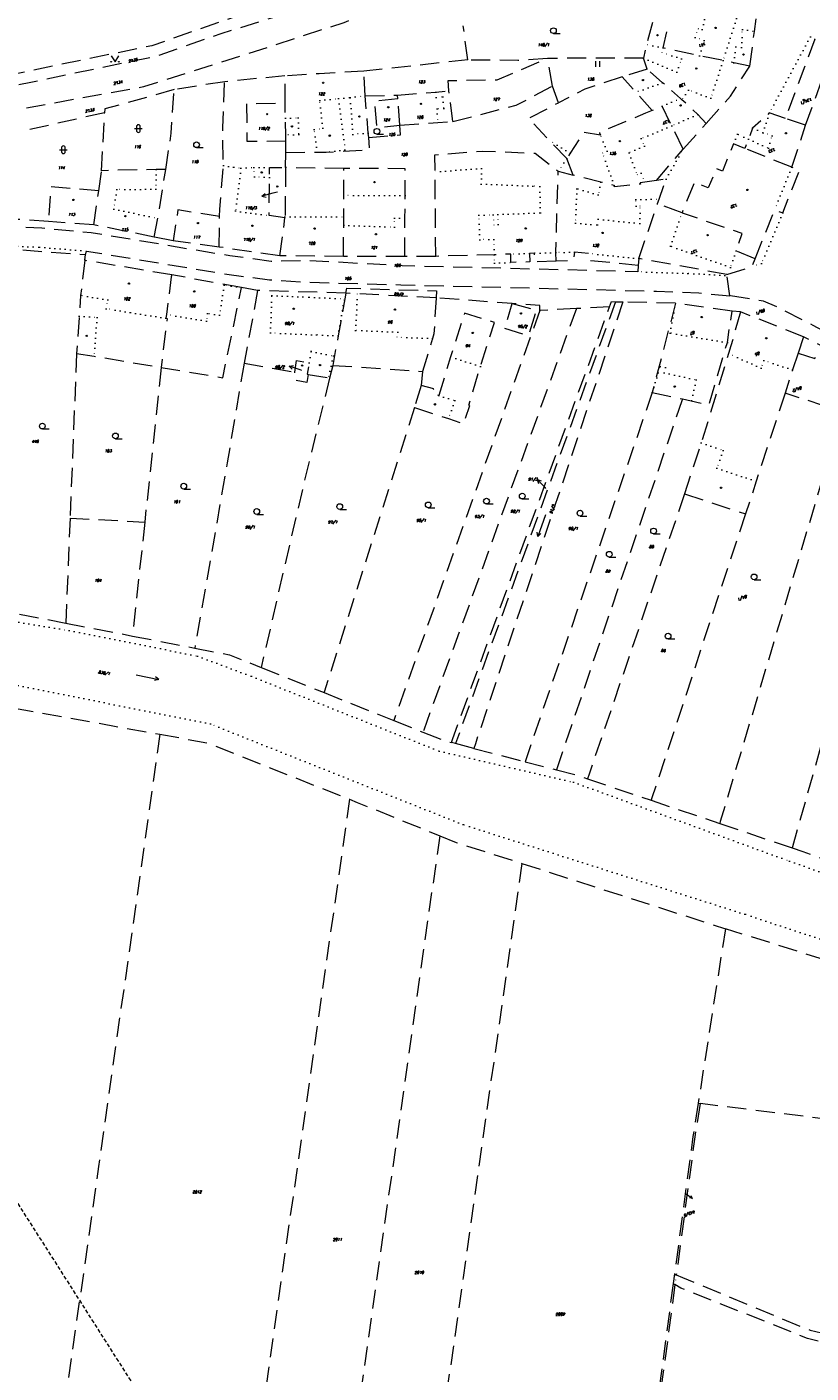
# Model space of a CAD drawing. Header units: metres. Extents: x -626722 to -621116, y -1178216 to -1174550.
# Tile 34 of 86: x -624368 to -624163, y -1177121 to -1176769. Entities that reach past the tile are written whole.
import ezdxf
from ezdxf.enums import TextEntityAlignment as Align

# ---------------------------------------------------------------- set-up
doc = ezdxf.new("R2010")
doc.units = ezdxf.units.M
doc.header["$MEASUREMENT"] = 0
doc.linetypes.add('DASHEDX2', pattern=[1.5, 1, -0.5])
doc.linetypes.add('DOT', pattern=[0.25, 0, -0.25])
doc.layers.add('8_kat_KN_Elektřina', color=172, linetype='DASHEDX2')
for name, color, linetype, lineweight in [('8_kat_KN_Hranice parcel', 200, 'DASHEDX2', 25), ('8_kat_KN_PČ popisy', 210, 'Continuous', 0), ('8_kat_KN_Slučkové čáry', 200, 'DOT', 25), ('8_kat_KN_Značky budov', 7, 'Continuous', 0), ('8_kat_KN_Značky kultur', 7, 'Continuous', 0), ('8_kat_KN_Čísla parcel', 200, 'Continuous', 25)]:
    doc.layers.add(name, color=color, linetype=linetype, lineweight=lineweight)
doc.styles.add('Style-ITALICS', font='ITALICS.shx')

# ---------------------------------------------------------------- blocks, each defined once
blk = doc.blocks.new('4.02')
at = {"layer": '8_kat_KN_Značky budov', "color": 7, "linetype": 'Continuous', "lineweight": 13}
blk.add_circle((-0.01, 0), 0.175, dxfattribs=at)
blk = doc.blocks.new('1029_78')
at = {"layer": '8_kat_KN_PČ popisy', "color": 6, "linetype": 'Continuous', "lineweight": 0}
for p, q in [((0, 0), (1.63, -1.18)), ((1.63, -1.18), (0.89, -1.06)), ((1.63, -1.18), (1.28, -0.52))]:
    blk.add_line(p, q, dxfattribs=at)
blk = doc.blocks.new('1029_6')
at = {"layer": '8_kat_KN_PČ popisy', "color": 6, "linetype": 'Continuous', "lineweight": 0}
for p, q in [((0, 0), (-2.9, -0.78)), ((-2.9, -0.78), (-2.06, -0.03)), ((-2.9, -0.78), (-1.8, -1))]:
    blk.add_line(p, q, dxfattribs=at)
blk = doc.blocks.new('1029_115')
at = {"layer": '8_kat_KN_PČ popisy', "color": 6, "linetype": 'Continuous', "lineweight": 0}
for p, q in [((-2.84, 0.98), (-1.73, 1.12)), ((0, 0), (-2.84, 0.98)), ((-2.84, 0.98), (-2.05, 0.18))]:
    blk.add_line(p, q, dxfattribs=at)
blk = doc.blocks.new('1029_97')
at = {"layer": '8_kat_KN_PČ popisy', "color": 6, "linetype": 'Continuous', "lineweight": 0}
for p, q in [((0, 0), (-2.09, 2.16)), ((-2.09, 2.16), (-1.03, 1.79)), ((-2.09, 2.16), (-1.75, 1.09))]:
    blk.add_line(p, q, dxfattribs=at)
blk = doc.blocks.new('3.04')
at = {"layer": '8_kat_KN_Značky kultur', "color": 7, "linetype": 'Continuous', "lineweight": 13}
blk.add_line((0.01, 0), (1.76, 0), dxfattribs=at)
blk.add_circle((0.01, 0.75), 0.75, dxfattribs=at)
blk = doc.blocks.new('8.02_1')
at = {"layer": '8_kat_KN_Značky kultur', "color": 7, "linetype": 'Continuous', "lineweight": 13}
for p, q in [((-2.92, 0.61), (2.95, -0.64)), ((2.95, -0.64), (2.1, 0.06)), ((2.95, -0.64), (1.89, -0.92))]:
    blk.add_line(p, q, dxfattribs=at)
blk = doc.blocks.new('3.06')
at = {"layer": '8_kat_KN_Značky kultur', "color": 7, "linetype": 'Continuous', "lineweight": 13}
for p, q in [((-0.51, 0), (-0.51, 1.5)), ((0.49, 0), (0.49, 1.5))]:
    blk.add_line(p, q, dxfattribs=at)
blk = doc.blocks.new('3.16')
at = {"layer": '8_kat_KN_Značky kultur', "color": 7, "linetype": 'Continuous', "lineweight": 13}
for p, q in [((-1, 1), (1, 1)), ((-0.5, 1.5), (-0.5, 0.5)), ((0.5, 0.5), (0.5, 1.5))]:
    blk.add_line(p, q, dxfattribs=at)
for centre, start, end in [((0, 1.5), 0, 180), ((0, 0.5), 180, 359.9879)]:
    blk.add_arc(centre, 0.5, start, end, dxfattribs=at)
blk = doc.blocks.new('3.14')
at = {"layer": '8_kat_KN_Značky kultur', "color": 7, "linetype": 'Continuous', "lineweight": 13, "flags": 128}
blk.add_lwpolyline([(-1, 1.5), (0, 0), (1, 1.5)], dxfattribs=at)
at = {"layer": '8_kat_KN_Značky kultur', "color": 7, "linetype": 'Continuous', "lineweight": 13}
for centre in [(-1, 0), (1, 0)]:
    blk.add_circle(centre, 0.1, dxfattribs=at)
blk = doc.blocks.new('8.02_60')
at = {"layer": '8_kat_KN_Značky kultur', "color": 7, "linetype": 'Continuous', "lineweight": 13}
for p, q in [((1.01, 2.81), (-1.04, -2.83)), ((-1.04, -2.83), (-1.18, -1.74)), ((-1.04, -2.83), (-0.23, -2.09))]:
    blk.add_line(p, q, dxfattribs=at)

msp = doc.modelspace()

# ---------------------------------------------------------------- linework, layer by layer
at = {"layer": '8_kat_KN_Elektřina', "lineweight": 13}
msp.add_line((-624429.65, -1176984.36), (-624293.21, -1177198.54), dxfattribs=at)
at = {"layer": '8_kat_KN_Hranice parcel', "lineweight": 13, "ltscale": 5}
for p, q in [((-624253.09, -1176777.45), (-624254.26, -1176768.49)), ((-624162.33, -1176772.01), (-624169.98, -1176792.73)), ((-624253.09, -1176777.45), (-624280.28, -1176780.34)), ((-624207.12, -1176776.98), (-624232.22, -1176777.03)), ((-624230.92, -1176784.28), (-624232.22, -1176777.03)), ((-624206.16, -1176779.86), (-624207.12, -1176776.98)), ((-624300.92, -1176781.61), (-624316.67, -1176783.13)), ((-624300.84, -1176788.72), (-624300.92, -1176781.61)), ((-624279.91, -1176786.84), (-624280.28, -1176780.34)), ((-624206.16, -1176779.86), (-624212.73, -1176781.85)), ((-624316.67, -1176783.13), (-624329.91, -1176785.22)), ((-624256.95, -1176793.57), (-624258.03, -1176785.56)), ((-624229.32, -1176788.63), (-624230.92, -1176784.28)), ((-624279.91, -1176786.84), (-624271.45, -1176786.65)), ((-624271.37, -1176787.63), (-624271.45, -1176786.65)), ((-624270.83, -1176794.55), (-624271.37, -1176787.63)), ((-624348.11, -1176791.26), (-624369.67, -1176796.13)), ((-624348.88, -1176806.42), (-624348.11, -1176791.26)), ((-624164.72, -1176794.51), (-624169.98, -1176792.73)), ((-624196.71, -1176800.75), (-624190.75, -1176794.1)), ((-624168.33, -1176805.53), (-624164.72, -1176794.51)), ((-624300.71, -1176801.65), (-624300.68, -1176798.69)), ((-624300.74, -1176805.62), (-624300.71, -1176801.65)), ((-624225.52, -1176807.56), (-624227.21, -1176803.27)), ((-624203.68, -1176808.99), (-624196.71, -1176800.75)), ((-624168.33, -1176805.53), (-624180.61, -1176800.63)), ((-624349.64, -1176811.68), (-624348.88, -1176806.42)), ((-624285.49, -1176805.86), (-624300.74, -1176805.62)), ((-624229.4, -1176806.58), (-624225.52, -1176807.56)), ((-624350.91, -1176820.61), (-624349.64, -1176811.68)), ((-624208.35, -1176829.42), (-624203.41, -1176815.02)), ((-624197.04, -1176817.46), (-624203.41, -1176815.02)), ((-624362.79, -1176819.71), (-624370.76, -1176819.18)), ((-624350.91, -1176820.61), (-624362.79, -1176819.71)), ((-624335.1, -1176823.79), (-624350.91, -1176820.61)), ((-624318.16, -1176826.41), (-624318.01, -1176818.42)), ((-624302.23, -1176828.7), (-624300.9, -1176818.75)), ((-624330.13, -1176824.79), (-624335.1, -1176823.79)), ((-624318.16, -1176826.41), (-624330.13, -1176824.79)), ((-624377, -1176826.62), (-624353.11, -1176828.39)), ((-624353.29, -1176829.88), (-624353.11, -1176828.39)), ((-624302.23, -1176828.7), (-624318.16, -1176826.41)), ((-624330.52, -1176833.69), (-624353.29, -1176829.88)), ((-624285.59, -1176828.85), (-624302.23, -1176828.7)), ((-624269.55, -1176828.88), (-624285.59, -1176828.85)), ((-624261.46, -1176828.84), (-624269.55, -1176828.88)), ((-624208.35, -1176829.42), (-624208.5, -1176831.22)), ((-624185.32, -1176833.57), (-624208.35, -1176829.42)), ((-624312.27, -1176837.03), (-624330.52, -1176833.69)), ((-624184.52, -1176839.19), (-624185.32, -1176833.57)), ((-624308.05, -1176837.8), (-624312.27, -1176837.03)), ((-624308.05, -1176837.8), (-624311.62, -1176856.79)), ((-624284.98, -1176838.47), (-624308.05, -1176837.8)), ((-624214.42, -1176840.71), (-624256.3, -1176956.35)), ((-624216, -1176842.09), (-624224.67, -1176842.53)), ((-624214.42, -1176840.71), (-624212.5, -1176840.76)), ((-624198.73, -1176841.11), (-624212.5, -1176840.76)), ((-624198.73, -1176841.11), (-624204.82, -1176864.48)), ((-624183.96, -1176843.17), (-624198.73, -1176841.11)), ((-624234.23, -1176843.02), (-624272.46, -1176950.32)), ((-624224.67, -1176842.53), (-624234.23, -1176843.02)), ((-624181.72, -1176843.37), (-624183.96, -1176843.17)), ((-624165.26, -1176849.92), (-624181.72, -1176843.37)), ((-624165.26, -1176849.92), (-624166.64, -1176854.14)), ((-624355.42, -1176854.23), (-624357.14, -1176897.34)), ((-624333.3, -1176857.9), (-624337.6, -1176898.37)), ((-624311.62, -1176856.79), (-624298.33, -1176859.13)), ((-624288.39, -1176857.37), (-624289.22, -1176860.7)), ((-624288.39, -1176857.37), (-624264.93, -1176858.96)), ((-624264.93, -1176858.96), (-624265.27, -1176862.66)), ((-624265.27, -1176862.66), (-624267.03, -1176868.37)), ((-624204.82, -1176864.48), (-624196.94, -1176866.17)), ((-624196.36, -1176890.96), (-624180.42, -1176896.25)), ((-624357.14, -1176897.34), (-624358.24, -1176924.81)), ((-624357.14, -1176897.34), (-624337.6, -1176898.37)), ((-624337.6, -1176898.37), (-624340.78, -1176928.2)), ((-624370.33, -1176922.47), (-624358.24, -1176924.81)), ((-624358.24, -1176924.81), (-624340.78, -1176928.2)), ((-624340.78, -1176928.2), (-624324.48, -1176931.36)), ((-624307.14, -1176936.43), (-624290.69, -1176943.02)), ((-624290.69, -1176943.02), (-624272.46, -1176950.32)), ((-624272.46, -1176950.32), (-624264.81, -1176953.38)), ((-624256.3, -1176956.35), (-624257.36, -1176956.07)), ((-624251.5, -1176957.6), (-624256.3, -1176956.35)), ((-624251.5, -1176957.6), (-624238.1, -1176961.09)), ((-624238.1, -1176961.09), (-624229.89, -1176963.22)), ((-624221.76, -1176965.58), (-624205.12, -1176971.19)), ((-624205.12, -1176971.19), (-624187.17, -1176977.25)), ((-624187.17, -1176977.25), (-624168.23, -1176983.65)), ((-624238.92, -1176987.72), (-624185.69, -1177004.8)), ((-624185.69, -1177004.8), (-624192.82, -1177050.48)), ((-624138.33, -1177019.68), (-624185.69, -1177004.8)), ((-624192.82, -1177050.48), (-624192.3, -1177050.54)), ((-624135.57, -1177057.56), (-624192.3, -1177050.54)), ((-624199, -1177095.09), (-624199.35, -1177097.67)), ((-624199, -1177095.09), (-624198.54, -1177095.37)), ((-624199.35, -1177097.67), (-624206.83, -1177153.39)), ((-624198.88, -1177097.95), (-624206.34, -1177153.5)), ((-624199.35, -1177097.67), (-624198.88, -1177097.95))]:
    msp.add_line(p, q, dxfattribs=at)
at = {"layer": '8_kat_KN_Hranice parcel', "lineweight": 13, "ltscale": 5, "flags": 128}
for points in [[(-624260.67, -1176750.99), (-624308.53, -1176764.24), (-624335.77, -1176773.73), (-624405.13, -1176788.06), (-624412.3, -1176789.1), (-624419.21, -1176787.5), (-624430.33, -1176782.68)], [(-624264.53, -1176755.2), (-624273.89, -1176757.45), (-624301.13, -1176765.51), (-624317.7, -1176770.57), (-624334.78, -1176776.56), (-624367.43, -1176783.32), (-624404.52, -1176791), (-624412.43, -1176792.15), (-624420.39, -1176790.31), (-624430.45, -1176783.83)], [(-624263.19, -1176759.34), (-624285.53, -1176767.7), (-624310.58, -1176775.85), (-624337.93, -1176784.51), (-624397.85, -1176795.39), (-624406.74, -1176797.1), (-624413.68, -1176797.74), (-624421.5, -1176796.94), (-624427.95, -1176794.61), (-624430.1, -1176792.89)], [(-624204.79, -1176767.64), (-624206.34, -1176773.46), (-624207.12, -1176776.98)], [(-624179.31, -1176779.04), (-624178.07, -1176769.96), (-624177.56, -1176766.24), (-624178.95, -1176766.1)], [(-624179.31, -1176779.04), (-624183.45, -1176778.18), (-624186.28, -1176777.57), (-624192.47, -1176776.37), (-624201.98, -1176774.29), (-624200.67, -1176768.63)], [(-624164.72, -1176794.51), (-624160.03, -1176781.65), (-624159.57, -1176781.85), (-624156.66, -1176775.47)], [(-624258.03, -1176785.56), (-624258.22, -1176782.85), (-624245.4, -1176782.64), (-624232.22, -1176777.03)], [(-624232.22, -1176777.03), (-624239.98, -1176777.58), (-624253.09, -1176777.45)], [(-624190.75, -1176794.1), (-624184.39, -1176786.89), (-624179.31, -1176779.04)], [(-624280.28, -1176780.34), (-624291.98, -1176781.06), (-624300.92, -1176781.61)], [(-624212.73, -1176781.85), (-624222.42, -1176785.05), (-624229.32, -1176788.63)], [(-624204.81, -1176790.65), (-624209.09, -1176785.9), (-624212.73, -1176781.85)], [(-624190.75, -1176794.1), (-624192.92, -1176791.69), (-624197.06, -1176787.85), (-624197.42, -1176787.54), (-624202.1, -1176783.42), (-624206.16, -1176779.86)], [(-624329.91, -1176785.22), (-624348.06, -1176790.27), (-624348.11, -1176791.26)], [(-624332.11, -1176806.1), (-624330.66, -1176796.61), (-624329.91, -1176785.22)], [(-624318.01, -1176818.42), (-624317.98, -1176816.46), (-624317, -1176805.1), (-624317.19, -1176795.18), (-624316.67, -1176783.13)], [(-624271.45, -1176786.65), (-624261.4, -1176785.86), (-624258.03, -1176785.56)], [(-624256.95, -1176793.57), (-624240.42, -1176789.3), (-624230.92, -1176784.28)], [(-624300.68, -1176798.69), (-624310.78, -1176798.8), (-624310.85, -1176788.83), (-624300.84, -1176788.72)], [(-624300.68, -1176798.69), (-624300.67, -1176797.09), (-624300.8, -1176792.69), (-624300.84, -1176788.72)], [(-624279, -1176797.71), (-624279.1, -1176796.58), (-624279.91, -1176786.84)], [(-624271.37, -1176787.63), (-624277.47, -1176788.29), (-624276.89, -1176795.11), (-624270.83, -1176794.55)], [(-624227.21, -1176803.27), (-624231.79, -1176798.45), (-624237.21, -1176792.73), (-624229.32, -1176788.63)], [(-624196.71, -1176800.75), (-624199.72, -1176794.69), (-624202.26, -1176789.58), (-624204.81, -1176790.65)], [(-624204.81, -1176790.65), (-624206.58, -1176791.4), (-624218.66, -1176796.48), (-624218.39, -1176797.11), (-624222.81, -1176796.42), (-624226.26, -1176801.83), (-624227.21, -1176803.27)], [(-624169.98, -1176792.73), (-624174.2, -1176791.31), (-624178.56, -1176795.3), (-624179.67, -1176798.18), (-624180.61, -1176800.63)], [(-624279, -1176797.71), (-624270.64, -1176797.02), (-624270.83, -1176794.55)], [(-624270.83, -1176794.55), (-624260.92, -1176793.78), (-624256.95, -1176793.57)], [(-624300.71, -1176801.65), (-624292.46, -1176801.59), (-624290.15, -1176801.58), (-624278.73, -1176800.99), (-624279, -1176797.71)], [(-624180.61, -1176800.63), (-624183.59, -1176799.44), (-624186.44, -1176806.55), (-624188.06, -1176805.89), (-624190.2, -1176810.94), (-624193.71, -1176809.39), (-624197.04, -1176817.46)], [(-624261.46, -1176828.84), (-624261.64, -1176806.71), (-624261.68, -1176802.24), (-624249.24, -1176801.28), (-624235.45, -1176801.87), (-624229.4, -1176806.58)], [(-624332.11, -1176806.1), (-624334.6, -1176806.12), (-624348.88, -1176806.42)], [(-624335.1, -1176823.79), (-624334.12, -1176818.87), (-624332.11, -1176806.1)], [(-624300.9, -1176818.75), (-624305.02, -1176818.18), (-624304.96, -1176808.19), (-624304.95, -1176805.59), (-624300.74, -1176805.62)], [(-624300.74, -1176805.62), (-624300.84, -1176813.77), (-624300.9, -1176818.52), (-624300.9, -1176818.75)], [(-624285.59, -1176828.85), (-624285.54, -1176820.72), (-624285.53, -1176818.49), (-624285.51, -1176812.9), (-624285.49, -1176805.86)], [(-624269.55, -1176828.88), (-624269.51, -1176818.89), (-624269.49, -1176812.95), (-624269.45, -1176805.9), (-624285.49, -1176805.86)], [(-624229.97, -1176830.09), (-624230.07, -1176827.86), (-624229.4, -1176806.58)], [(-624177.92, -1176829.45), (-624172.78, -1176816.63), (-624170.7, -1176817.46), (-624166.19, -1176806.22), (-624168.33, -1176805.53)], [(-624349.64, -1176811.68), (-624362.17, -1176810.68), (-624362.79, -1176819.71)], [(-624203.68, -1176808.99), (-624206.79, -1176809.46), (-624208.01, -1176809.64), (-624207.9, -1176809.92), (-624214.67, -1176810.62), (-624214.79, -1176810.29), (-624218.31, -1176809.39), (-624225.52, -1176807.56)], [(-624203.41, -1176815.02), (-624203.02, -1176813.89), (-624201.21, -1176808.62), (-624203.68, -1176808.99)], [(-624318.01, -1176818.42), (-624328.93, -1176816.69), (-624330.13, -1176824.79)], [(-624177.92, -1176829.45), (-624182.88, -1176827.39), (-624181.32, -1176822.86), (-624196.87, -1176817.57), (-624197.04, -1176817.46)], [(-624208.5, -1176831.22), (-624208.59, -1176832.87), (-624270.21, -1176831.33), (-624295.07, -1176829.95), (-624304.5, -1176830.16), (-624315.33, -1176828.71), (-624351.64, -1176822.69), (-624364.5, -1176821.47), (-624374.59, -1176821.1), (-624386.18, -1176821.94), (-624432.78, -1176829.27)], [(-624353.11, -1176828.39), (-624352.81, -1176827.48), (-624316.08, -1176833.51), (-624304.92, -1176834.99), (-624295.98, -1176835.58), (-624270.56, -1176836.28), (-624203.74, -1176837.94), (-624192.66, -1176838.4), (-624184.52, -1176839.19)], [(-624229.97, -1176830.09), (-624235.67, -1176830.27), (-624235.65, -1176828.04), (-624236.97, -1176828.09), (-624236.86, -1176830.3), (-624241.82, -1176830.45), (-624241.82, -1176828.26), (-624246.18, -1176828.42), (-624261.46, -1176828.84)], [(-624208.5, -1176831.22), (-624221.21, -1176829.95), (-624221.05, -1176828.14), (-624225.15, -1176827.73), (-624225.49, -1176830), (-624229.97, -1176830.09)], [(-624353.29, -1176829.88), (-624354.38, -1176839.07), (-624354.75, -1176844.52), (-624355.42, -1176854.23)], [(-624185.32, -1176833.57), (-624178.75, -1176831.53), (-624177.92, -1176829.45)], [(-624330.52, -1176833.69), (-624330.64, -1176834.23), (-624331.91, -1176844.09), (-624332.03, -1176845.05), (-624331.74, -1176845.09), (-624333.3, -1176857.9)], [(-624333.3, -1176857.9), (-624317.17, -1176860.62), (-624312.27, -1176837.03)], [(-624284.98, -1176838.47), (-624285.25, -1176839.96), (-624287, -1176849.65), (-624288.39, -1176857.37)], [(-624284.98, -1176838.47), (-624284.75, -1176837.17), (-624261.27, -1176837.85), (-624261.38, -1176839.7)], [(-624261.38, -1176839.7), (-624281.93, -1176838.63), (-624284.98, -1176838.47)], [(-624261.38, -1176839.7), (-624261.94, -1176849.09), (-624262.31, -1176850.31), (-624264.93, -1176858.96)], [(-624234.23, -1176843.02), (-624234.22, -1176841.73), (-624241.48, -1176841.19), (-624261.38, -1176839.7)], [(-624257.36, -1176956.07), (-624257.09, -1176955.32), (-624216, -1176842.09)], [(-624212.5, -1176840.76), (-624251.1, -1176956.38), (-624251.5, -1176957.6)], [(-624241.48, -1176841.19), (-624235.2, -1176842.94), (-624237.23, -1176849.64), (-624243.44, -1176847.72), (-624241.48, -1176841.19)], [(-624216, -1176842.09), (-624215.49, -1176840.68), (-624214.42, -1176840.71)], [(-624043.44, -1176928.35), (-624042.05, -1176927.24), (-624078.66, -1176902.29), (-624120.54, -1176873.73), (-624142.56, -1176858.71), (-624147.64, -1176855.49), (-624154.46, -1176851.43), (-624162.71, -1176846.91), (-624172.01, -1176842.2), (-624175.74, -1176840.59), (-624184.52, -1176839.19)], [(-624267.03, -1176868.37), (-624258.1, -1176871.31), (-624254.22, -1176872.59), (-624252.53, -1176867.86), (-624252.83, -1176867.78), (-624249.78, -1176857.64), (-624246.13, -1176846.15), (-624253.91, -1176843.67), (-624257.6, -1176855.15), (-624260.68, -1176865.24), (-624262.3, -1176864.72), (-624261.98, -1176863.52), (-624265.27, -1176862.66)], [(-624224.67, -1176842.53), (-624264.6, -1176952.8), (-624264.81, -1176953.38)], [(-624196.94, -1176866.17), (-624194.6, -1176866.68), (-624190, -1176867.67), (-624185.18, -1176851.43), (-624183.96, -1176843.17)], [(-624181.72, -1176843.37), (-624184.25, -1176852.24), (-624184.87, -1176854.3), (-624192.02, -1176877.64), (-624196.36, -1176890.96)], [(-624151.59, -1176857.84), (-624151.3, -1176856.88), (-624154.31, -1176855.4), (-624165.26, -1176849.92)], [(-624355.42, -1176854.23), (-624350.85, -1176854.95), (-624333.3, -1176857.9)], [(-624298.33, -1176859.13), (-624297.86, -1176856.11), (-624294.56, -1176856.68), (-624295.08, -1176859.7), (-624294.83, -1176859.74)], [(-624166.64, -1176854.14), (-624162.26, -1176855.58), (-624161.86, -1176854.37), (-624158.94, -1176855.33), (-624159.34, -1176856.54), (-624157.02, -1176857.31), (-624160.42, -1176867.78), (-624170.08, -1176864.64)], [(-624166.64, -1176854.14), (-624168.09, -1176858.55), (-624170.08, -1176864.64)], [(-624311.62, -1176856.79), (-624316.01, -1176882.88), (-624324.48, -1176931.36)], [(-624294.83, -1176859.74), (-624295.2, -1176861.86), (-624298.64, -1176861.16), (-624298.33, -1176859.13)], [(-624294.83, -1176859.74), (-624289.57, -1176860.64), (-624289.22, -1176860.7)], [(-624151.59, -1176857.84), (-624187.02, -1176976.72), (-624187.17, -1176977.25)], [(-624289.22, -1176860.7), (-624295.63, -1176886.7), (-624307.14, -1176936.43)], [(-624204.82, -1176864.48), (-624237.38, -1176959), (-624238.1, -1176961.09)], [(-624196.94, -1176866.17), (-624197.09, -1176866.63), (-624229.36, -1176961.66), (-624229.89, -1176963.22)], [(-624170.08, -1176864.64), (-624177.63, -1176887.7), (-624180.42, -1176896.25)], [(-624267.03, -1176868.37), (-624290.66, -1176942.91), (-624290.69, -1176943.02)], [(-624140.8, -1176884.99), (-624145.96, -1176904.79), (-624168.16, -1176983.4), (-624168.23, -1176983.65)], [(-624196.36, -1176890.96), (-624221.34, -1176964.33), (-624221.76, -1176965.58)], [(-624180.42, -1176896.25), (-624204.91, -1176970.55), (-624205.12, -1176971.19)], [(-624324.48, -1176931.36), (-624315.43, -1176933.11), (-624307.14, -1176936.43)], [(-624386.6, -1176946.93), (-624376.12, -1176946.26), (-624333.61, -1176953.91)], [(-624333.61, -1176953.91), (-624349.68, -1177067.03), (-624365.74, -1177180.16)], [(-624333.61, -1176953.91), (-624321.29, -1176956.13), (-624284.03, -1176970.93)], [(-624264.81, -1176953.38), (-624259.43, -1176955.53), (-624257.36, -1176956.07)], [(-624229.89, -1176963.22), (-624224.8, -1176964.55), (-624221.76, -1176965.58)], [(-624284.03, -1176970.93), (-624299.8, -1177081.9), (-624315.56, -1177192.88)], [(-624284.03, -1176970.93), (-624281.98, -1176971.74), (-624260.42, -1176980.47)], [(-624260.42, -1176980.47), (-624275.94, -1177089.73), (-624291.46, -1177198.98)], [(-624260.42, -1176980.47), (-624256.11, -1176982.21), (-624238.92, -1176987.72)], [(-624168.23, -1176983.65), (-624165.43, -1176984.59), (-624148.26, -1176990.98)], [(-624238.92, -1176987.72), (-624254.32, -1177096.1), (-624269.71, -1177204.49)], [(-624192.82, -1177050.48), (-624194.18, -1177059.2), (-624199, -1177095.09)], [(-624192.3, -1177050.54), (-624193.69, -1177059.27), (-624198.54, -1177095.37)], [(-624198.54, -1177095.37), (-624196.94, -1177096.07), (-624163.47, -1177109.9), (-624140.63, -1177115.05), (-624131.39, -1177116.1), (-624123.96, -1177114.26)], [(-624124.79, -1177119.69), (-624131.51, -1177119.99), (-624164.2, -1177112.02), (-624197.33, -1177098.87), (-624198.88, -1177097.95)]]:
    msp.add_lwpolyline(points, dxfattribs=at)
at = {"layer": '8_kat_KN_PČ popisy', "lineweight": 0}
for p, q in [((-624302.84, -1176812.03), (-624304.04, -1176812.35)), ((-624296.51, -1176858.69), (-624296.94, -1176858.54)), ((-624232.63, -1176889.57), (-624232.84, -1176889.36))]:
    msp.add_line(p, q, dxfattribs=at)
at = {"layer": '8_kat_KN_Slučkové čáry', "lineweight": 0, "ltscale": 5}
for p, q in [((-624191.79, -1176769.51), (-624190.17, -1176763.19)), ((-624182.34, -1176765.28), (-624186.28, -1176777.57)), ((-624193.6, -1176771.58), (-624192.86, -1176769.24)), ((-624191.21, -1176772.34), (-624193.6, -1176771.58)), ((-624192.86, -1176769.24), (-624191.79, -1176769.51)), ((-624181.47, -1176774.23), (-624181.23, -1176769.5)), ((-624181.23, -1176769.5), (-624178.07, -1176769.96)), ((-624163.44, -1176771.37), (-624174.2, -1176791.31)), ((-624162.33, -1176772.01), (-624163.44, -1176771.37)), ((-624201.98, -1176774.29), (-624206.34, -1176773.46)), ((-624202.24, -1176775.57), (-624201.98, -1176774.29)), ((-624192.47, -1176776.37), (-624191.21, -1176772.34)), ((-624183.45, -1176778.18), (-624182.92, -1176774.04)), ((-624182.92, -1176774.04), (-624181.47, -1176774.23)), ((-624207.12, -1176776.98), (-624198.39, -1176780.66)), ((-624197.13, -1176777.14), (-624202.24, -1176775.57)), ((-624198.39, -1176780.66), (-624197.13, -1176777.14)), ((-624186.28, -1176777.57), (-624189.48, -1176787.46)), ((-624261.4, -1176785.86), (-624261.31, -1176787.23)), ((-624202.1, -1176783.42), (-624209.09, -1176785.9)), ((-624195.36, -1176785.34), (-624197.06, -1176787.85)), ((-624189.48, -1176787.46), (-624195.36, -1176785.34)), ((-624291.81, -1176788.06), (-624286.87, -1176787.55)), ((-624291.04, -1176795.32), (-624291.81, -1176788.06)), ((-624286.87, -1176787.55), (-624283.85, -1176787.24)), ((-624286.87, -1176787.55), (-624285.21, -1176800.93)), ((-624283.85, -1176787.24), (-624279.91, -1176786.84)), ((-624283.12, -1176796.92), (-624283.85, -1176787.24)), ((-624261.31, -1176787.23), (-624259.57, -1176787.12)), ((-624259.57, -1176787.12), (-624259.39, -1176790.13)), ((-624202.26, -1176789.58), (-624197.42, -1176787.54)), ((-624300.8, -1176792.69), (-624297.45, -1176792.59)), ((-624297.45, -1176792.59), (-624297.32, -1176796.99)), ((-624259.39, -1176790.13), (-624261.13, -1176790.23)), ((-624261.13, -1176790.23), (-624260.92, -1176793.78)), ((-624192.92, -1176791.69), (-624199.72, -1176794.69)), ((-624175.83, -1176796.53), (-624174.2, -1176791.31)), ((-624293.3, -1176795.63), (-624291.04, -1176795.32)), ((-624292.46, -1176801.59), (-624293.3, -1176795.63)), ((-624279.1, -1176796.58), (-624283.12, -1176796.92)), ((-624199.72, -1176794.69), (-624207.75, -1176798.04)), ((-624178.56, -1176795.3), (-624175.83, -1176796.53)), ((-624173.42, -1176797.32), (-624175.83, -1176796.53)), ((-624297.32, -1176796.99), (-624300.67, -1176797.09)), ((-624226.26, -1176801.83), (-624231.79, -1176798.45)), ((-624216.58, -1176801.31), (-624218.39, -1176797.11)), ((-624206.89, -1176800.01), (-624210.87, -1176801.75)), ((-624207.75, -1176798.04), (-624206.89, -1176800.01)), ((-624182.56, -1176796.88), (-624183.59, -1176799.44)), ((-624179.67, -1176798.18), (-624182.56, -1176796.88)), ((-624179.67, -1176798.18), (-624174.43, -1176800.53)), ((-624174.43, -1176800.53), (-624173.42, -1176797.32)), ((-624285.21, -1176800.93), (-624290.15, -1176801.58)), ((-624227.21, -1176803.27), (-624229.4, -1176806.58)), ((-624217.81, -1176801.82), (-624216.58, -1176801.31)), ((-624214.79, -1176810.29), (-624217.81, -1176801.82)), ((-624210.87, -1176801.75), (-624208.79, -1176807.48)), ((-624201.21, -1176808.62), (-624196.71, -1176800.75)), ((-624334.6, -1176806.12), (-624334.67, -1176811.25)), ((-624317, -1176805.1), (-624312.41, -1176805.76)), ((-624312.41, -1176805.76), (-624313.84, -1176816.97)), ((-624312.41, -1176805.76), (-624309.04, -1176805.57)), ((-624309.04, -1176805.57), (-624304.95, -1176805.59)), ((-624308.84, -1176808.07), (-624309.04, -1176805.57)), ((-624249.47, -1176805.86), (-624261.64, -1176806.71)), ((-624249.55, -1176809.92), (-624249.47, -1176805.86)), ((-624208.79, -1176807.48), (-624207.73, -1176807.1)), ((-624207.73, -1176807.1), (-624206.79, -1176809.46)), ((-624168.33, -1176805.53), (-624172.78, -1176816.63)), ((-624304.96, -1176808.19), (-624308.84, -1176808.07)), ((-624236.05, -1176810.46), (-624249.55, -1176809.92)), ((-624234.22, -1176810.53), (-624236.05, -1176810.46)), ((-624234.08, -1176817.44), (-624234.22, -1176810.53)), ((-624218.31, -1176809.39), (-624218.95, -1176812.71)), ((-624344.89, -1176811.39), (-624345.71, -1176816.5)), ((-624334.67, -1176811.25), (-624344.89, -1176811.39)), ((-624269.49, -1176812.95), (-624285.51, -1176812.9)), ((-624224.54, -1176811.17), (-624224.89, -1176820.17)), ((-624218.95, -1176812.71), (-624224.54, -1176811.17)), ((-624209.15, -1176813.97), (-624203.02, -1176813.89)), ((-624209.05, -1176815.74), (-624209.15, -1176813.97)), ((-624345.71, -1176816.5), (-624334.12, -1176818.87)), ((-624313.84, -1176816.97), (-624305.02, -1176818.18)), ((-624245.2, -1176817.9), (-624234.08, -1176817.44)), ((-624207.97, -1176815.67), (-624209.05, -1176815.74)), ((-624208.1, -1176820.26), (-624207.97, -1176815.67)), ((-624200.02, -1176826.21), (-624197.04, -1176817.46)), ((-624170.7, -1176817.46), (-624176.26, -1176830.75)), ((-624300.9, -1176818.52), (-624285.53, -1176818.49)), ((-624285.54, -1176820.72), (-624272.26, -1176821.19)), ((-624272.26, -1176818.88), (-624269.51, -1176818.89)), ((-624272.26, -1176821.19), (-624272.26, -1176818.88)), ((-624250.18, -1176818.1), (-624246.4, -1176817.95)), ((-624249.94, -1176824.5), (-624250.18, -1176818.1)), ((-624246.4, -1176817.95), (-624246.29, -1176820.57)), ((-624246.29, -1176820.57), (-624245.09, -1176820.54)), ((-624245.09, -1176820.54), (-624245.2, -1176817.9)), ((-624224.89, -1176820.17), (-624219.12, -1176820.63)), ((-624219.12, -1176820.63), (-624218.96, -1176819.13)), ((-624218.96, -1176819.13), (-624208.1, -1176820.26)), ((-624246.23, -1176824.4), (-624249.94, -1176824.5)), ((-624246.18, -1176828.42), (-624246.23, -1176824.4)), ((-624374.91, -1176826.06), (-624365.11, -1176826.43)), ((-624365.11, -1176826.43), (-624352.81, -1176827.48)), ((-624236.97, -1176828.09), (-624241.82, -1176828.26)), ((-624230.07, -1176827.86), (-624235.65, -1176828.04)), ((-624225.15, -1176827.73), (-624230.07, -1176827.86)), ((-624208.35, -1176829.42), (-624221.05, -1176828.14)), ((-624184.37, -1176831.72), (-624200.02, -1176826.21)), ((-624182.88, -1176827.39), (-624184.37, -1176831.72)), ((-624246.18, -1176828.42), (-624246.12, -1176830.59)), ((-624246.12, -1176830.59), (-624241.82, -1176830.45)), ((-624176.26, -1176830.75), (-624178.75, -1176831.53)), ((-624195.5, -1176833.3), (-624208.59, -1176832.87)), ((-624185.83, -1176833.83), (-624195.5, -1176833.3)), ((-624185.32, -1176833.57), (-624185.83, -1176833.83)), ((-624316.8, -1176836.38), (-624318.02, -1176844.27)), ((-624312.27, -1176837.03), (-624316.8, -1176836.38)), ((-624282.43, -1176848.22), (-624281.93, -1176838.63)), ((-624347.25, -1176840.23), (-624354.38, -1176839.07)), ((-624347.64, -1176842.54), (-624347.25, -1176840.23)), ((-624304.73, -1176848.89), (-624304.32, -1176839.13)), ((-624304.32, -1176839.13), (-624294.56, -1176839.55)), ((-624294.56, -1176839.55), (-624285.35, -1176839.96)), ((-624287, -1176849.65), (-624285.35, -1176839.96)), ((-624200.17, -1176848.93), (-624198.73, -1176841.11)), ((-624354.75, -1176844.52), (-624350.04, -1176844.84)), ((-624350.04, -1176844.84), (-624350.85, -1176854.95)), ((-624332.03, -1176845.05), (-624347.64, -1176842.54)), ((-624321.46, -1176845.8), (-624331.91, -1176844.09)), ((-624321.18, -1176843.8), (-624321.46, -1176845.8)), ((-624318.02, -1176844.27), (-624321.18, -1176843.8)), ((-624292.66, -1176849.41), (-624304.73, -1176848.89)), ((-624287, -1176849.65), (-624292.66, -1176849.41)), ((-624271.4, -1176848.68), (-624282.43, -1176848.22)), ((-624271.56, -1176850), (-624271.4, -1176848.68)), ((-624185.18, -1176851.43), (-624200.17, -1176848.93)), ((-624262.31, -1176850.31), (-624271.56, -1176850)), ((-624294.56, -1176856.68), (-624294.05, -1176853.69)), ((-624294.05, -1176853.69), (-624288.25, -1176854.91)), ((-624288.25, -1176854.91), (-624289.57, -1176860.64)), ((-624249.78, -1176857.64), (-624257.6, -1176855.15)), ((-624176.33, -1176858.1), (-624184.87, -1176854.3)), ((-624175.67, -1176856.08), (-624176.33, -1176858.1)), ((-624168.09, -1176858.55), (-624175.67, -1176856.08)), ((-624204.82, -1176864.48), (-624202.77, -1176857.63)), ((-624202.77, -1176857.63), (-624201.39, -1176857.97)), ((-624201.39, -1176857.97), (-624201.68, -1176859.31)), ((-624201.68, -1176859.31), (-624193.31, -1176861.2)), ((-624193.31, -1176861.2), (-624194.6, -1176866.68)), ((-624260.68, -1176865.24), (-624256.5, -1176866.59)), ((-624256.5, -1176866.59), (-624258.1, -1176871.31)), ((-624192.02, -1176877.64), (-624186.29, -1176879.63)), ((-624186.29, -1176879.63), (-624187.92, -1176884.31)), ((-624187.92, -1176884.31), (-624177.63, -1176887.7)), ((-624371.88, -1176924.36), (-624357.34, -1176926.77)), ((-624357.34, -1176926.77), (-624323.79, -1176933.44)), ((-624323.79, -1176933.44), (-624309.68, -1176938.75)), ((-624320.4, -1176951.21), (-624376.52, -1176939.97)), ((-624309.68, -1176938.75), (-624260.54, -1176958.32)), ((-624254.25, -1176977.57), (-624320.4, -1176951.21)), ((-624260.54, -1176958.32), (-624225.44, -1176966.44)), ((-624225.44, -1176966.44), (-624168.89, -1176987.12)), ((-624180.59, -1177001.01), (-624254.25, -1176977.57)), ((-624168.89, -1176987.12), (-624122.22, -1177003.56)), ((-624135.37, -1177015.9), (-624180.59, -1177001.01)), ((-624198.54, -1177095.37), (-624198.88, -1177097.95))]:
    msp.add_line(p, q, dxfattribs=at)

# ---------------------------------------------------------------- block references
at = {"layer": '8_kat_KN_PČ popisy', "lineweight": 0}
for name, p in [('1029_6', (-624304.04, -1176812.35)), ('1029_115', (-624296.94, -1176858.54)), ('1029_97', (-624232.84, -1176889.36)), ('1029_78', (-624195.93, -1177074.2))]:
    msp.add_blockref(name, p, dxfattribs=at)
at = {"layer": '8_kat_KN_Značky budov', "lineweight": 13}
for p in [(-624203.44, -1176770.98), (-624188.23, -1176769.08), (-624180.94, -1176776.06), (-624207.26, -1176782.72), (-624193.29, -1176779.68), (-624290.9, -1176783.42), (-624265.29, -1176788.93), (-624197.41, -1176789.33), (-624165.2, -1176787.92), (-624305.55, -1176791.64), (-624281.44, -1176792.24), (-624273.87, -1176789.84), (-624299.06, -1176794.84), (-624169.83, -1176796.64), (-624289.2, -1176797.26), (-624213.3, -1176798.67), (-624306.98, -1176806.89), (-624302.91, -1176810.57), (-624277.48, -1176809.4), (-624356.23, -1176814.06), (-624179.92, -1176811.47), (-624342.63, -1176818.32), (-624323.67, -1176820.14), (-624309.41, -1176820.83), (-624237.9, -1176821.53), (-624293.14, -1176821.57), (-624277.11, -1176823.05), (-624217.81, -1176822.71), (-624190.34, -1176823.3), (-624341.73, -1176835.99), (-624324.61, -1176838.03), (-624298.61, -1176842.55), (-624272.12, -1176842.76), (-624239.15, -1176843.78), (-624191.87, -1176844.75), (-624352.77, -1176849.65), (-624251.78, -1176848.9), (-624174.99, -1176850.27), (-624296.4, -1176857.44), (-624291.71, -1176857.28), (-624198.92, -1176862.91), (-624261.68, -1176867.57), (-624186.8, -1176889.41)]:
    msp.add_blockref('4.02', p, dxfattribs=at)
at = {"layer": '8_kat_KN_Značky kultur', "lineweight": 13}
for name, p in [('3.04', (-624230.68, -1176770.53)), ('3.14', (-624345.36, -1176777.91)), ('3.06', (-624219.05, -1176779.24)), ('3.16', (-624339.26, -1176796.41)), ('3.04', (-624276.87, -1176796.87)), ('3.16', (-624358.87, -1176801.94)), ('3.04', (-624324.05, -1176800.4)), ('3.04', (-624364.39, -1176874.01)), ('3.04', (-624345.26, -1176876.59)), ('3.04', (-624327.39, -1176889.74)), ('3.04', (-624238.85, -1176892.32)), ('3.04', (-624308.3, -1176896.37)), ('3.04', (-624286.6, -1176895.07)), ('3.04', (-624263.44, -1176894.63)), ('3.04', (-624248.19, -1176893.65)), ('3.04', (-624223.73, -1176896.8)), ('8.02_60', (-624233.74, -1176899.31)), ('3.04', (-624204.48, -1176901.47)), ('3.04', (-624216.07, -1176907.55)), ('3.04', (-624178.2, -1176913.49)), ('3.04', (-624200.69, -1176928.98)), ('8.02_1', (-624336.89, -1176938.96))]:
    msp.add_blockref(name, p, dxfattribs=at)

# ---------------------------------------------------------------- texts
at = {"layer": '8_kat_KN_Čísla parcel', "lineweight": 0, "style": 'Style-ITALICS'}
for s, p in [('140/1', (-624234.82, -1176773.8)), ('138', (-624221.89, -1176782.84)), ('123', (-624266.1, -1176783.52)), ('127', (-624246.57, -1176788.08)), ('124', (-624275.26, -1176793.49)), ('126', (-624266.56, -1176792.77)), ('136', (-624222.55, -1176792.37)), ('119/2', (-624307.99, -1176795.7)), ('125', (-624273.91, -1176797.27)), ('116', (-624340.45, -1176800.5)), ('118', (-624325.41, -1176804.43)), ('128', (-624270.69, -1176802.5)), ('135', (-624216.16, -1176802.27)), ('114', (-624360.35, -1176806)), ('113', (-624357.65, -1176818.21)), ('115', (-624343.73, -1176822.21)), ('117', (-624324.98, -1176824.13)), ('119/1', (-624311.86, -1176824.79)), ('129', (-624240.67, -1176825.04)), ('120', (-624294.85, -1176825.76)), ('121', (-624278.55, -1176826.91)), ('130', (-624220.58, -1176826.35)), ('106', (-624272.48, -1176831.56)), ('105', (-624285.41, -1176835.01)), ('102', (-624343.23, -1176840.31)), ('100', (-624326.1, -1176842.17)), ('98/1', (-624300.98, -1176846.74)), ('96', (-624274.02, -1176846.4)), ('94', (-624253.68, -1176852.57)), ('446', (-624367.17, -1176877.62)), ('103', (-624348.09, -1176880.12)), ('101', (-624330.13, -1176893.4)), ('92/1', (-624241.89, -1176895.91)), ('97/1', (-624289.66, -1176898.73)), ('95/1', (-624266.53, -1176898.29)), ('93/1', (-624251.28, -1176897.25)), ('99/1', (-624311.27, -1176900.06)), ('90/1', (-624226.76, -1176900.42)), ('88', (-624205.66, -1176905.2)), ('89', (-624217.08, -1176911.6)), ('104', (-624350.76, -1176914)), ('86', (-624202.56, -1176932.38)), ('2012', (-624325.12, -1177074.04)), ('2011', (-624288.41, -1177086.47)), ('2010', (-624267.01, -1177095.1)), ('2009', (-624230.12, -1177106.01))]:
    msp.add_text(s, height=0.7, dxfattribs=at).set_placement(p)
for s, rotation, p in [('141', 201, (-624190.91, -1176772.76)), ('2135', 11, (-624341.807, -1176778.134)), ('2134', 11, (-624345.757, -1176783.934)), ('139', 201, (-624196.11, -1176783.33)), ('134/1', 201, (-624163.146, -1176787.304)), ('2133', 11, (-624353.137, -1176791.244)), ('137', 201, (-624200.37, -1176793.01)), ('133', 201, (-624172.7, -1176800.44)), ('132', 201, (-624182.66, -1176814.98)), ('131', 201, (-624193.01, -1176826.93)), ('87', 201, (-624193.81, -1176848.31)), ('85', 201, (-624176.81, -1176853.75)), ('84/2', 201, (-624165.83, -1176862.83)), ('91/2', 70, (-624231.071, -1176896.29)), ('84/1', 201, (-624180.14, -1176917.42)), ('830/1', 350, (-624349.797, -1176937.937)), ('442/5', 201, (-624193.68, -1177078.43))]:
    msp.add_text(s, height=0.7, rotation=rotation, dxfattribs=at).set_placement(p)
for s, p in [('122', (-624291.391, -1176786.69)), ('119/3', (-624309.849, -1176816.52)), ('95/2', (-624238.767, -1176847.52)), ('98/2', (-624302.287, -1176858.15)), ('91/3', (-624236.048, -1176887.53))]:
    msp.add_text(s, height=0.7, dxfattribs=at).set_placement(p, align=Align.CENTER)
for s, rotation, p in [('69/2', 358, (-624271.207, -1176838.743)), ('69/1', 201, (-624176.435, -1176843.306))]:
    msp.add_text(s, height=0.7, rotation=rotation, dxfattribs=at).set_placement(p, align=Align.MIDDLE_CENTER)

doc.saveas('drawing.dxf')
